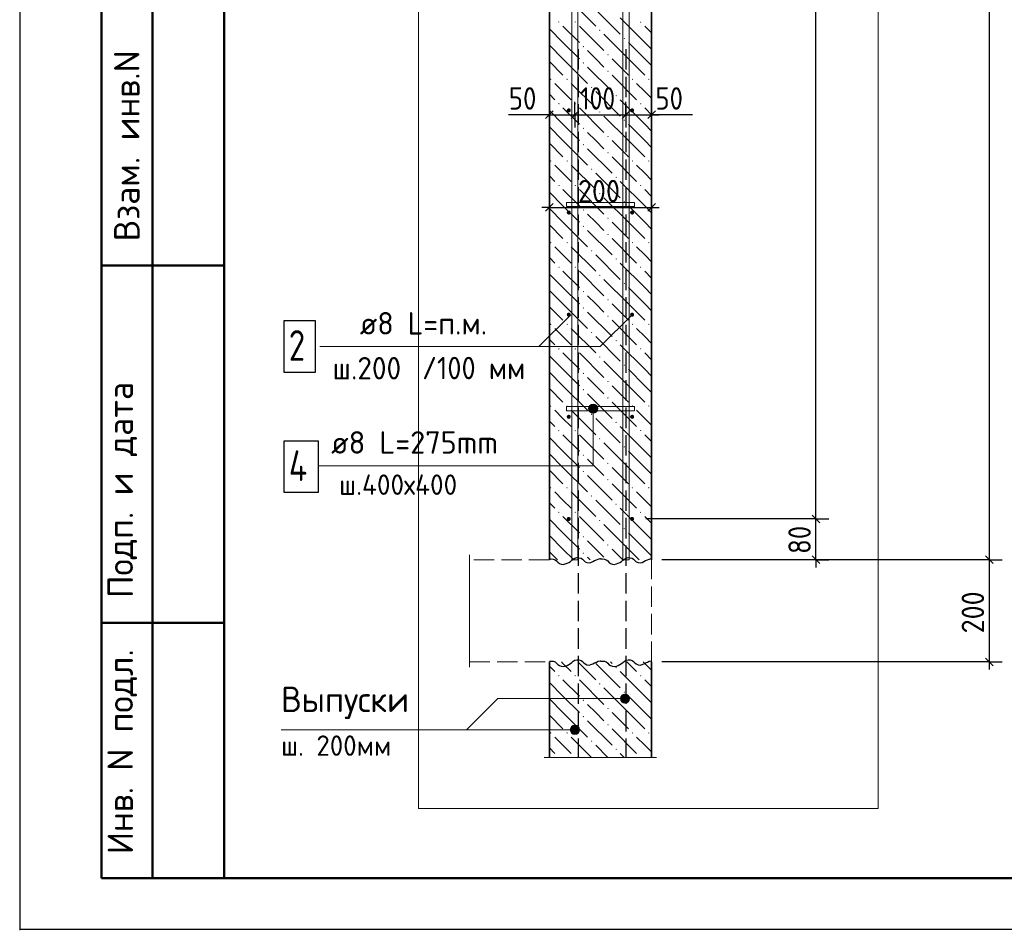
# Model space of a CAD drawing. Header units: millimetres. Extents: x 0 to 50400, y -12 to 35652.
# Tile 1 of 21: x 0 to 11566, y -12 to 10687. Entities that reach past the tile are written whole.
import ezdxf

# ---------------------------------------------------------------- set-up
doc = ezdxf.new("R2010")
doc.units = ezdxf.units.MM
doc.linetypes.add('______2', pattern=[324, 240, -84])
for name, color, linetype, lineweight in [('Standard', 7, 'Continuous', 25), ('ЖБ Перекрытие верхний уровень', 7, 'Continuous', 35), ('ЖБ Стена верхний уровень', 7, 'Continuous', 35), ('Позиционная метка диаметр_ шаг', 7, 'Continuous', 13), ('Позиционная метка линия выноска', 7, 'Continuous', 13), ('Позиционная метка номер позиции', 7, 'Continuous', 13), ('Примечания', 7, 'Continuous', 13)]:
    doc.layers.add(name, color=color, linetype=linetype, lineweight=lineweight)
doc.layers.add('Размерная выноска', color=7, linetype='Continuous')
for name, color, linetype, true_color in [('Стена фоновая арматура У1', 7, '______2', 0xa0a0a0), ('Стена фоновая арматура Х1', 7, '______2', 0xa0a0a0), ('Стена фоновая затяжка С-обр.', 7, '______2', 0xa0a0a0)]:
    doc.layers.add(name, color=color, linetype=linetype, true_color=true_color)
doc.styles.add('ISOCPEUR', font='txt')

msp = doc.modelspace()

# ---------------------------------------------------------------- hatches: boundary and pattern name
at = {"layer": 'ЖБ Стена верхний уровень', "linetype": 'Continuous', "lineweight": 18, "transparency": 33554687}
for points in [[(6326, 10659), (6334, 10667), (6342, 10659), (6334, 10651)], [(6518, 10659), (6526, 10667), (6534, 10659), (6526, 10651)], [(7286, 10659), (7294, 10667), (7302, 10659), (7294, 10651)], [(6806, 10563), (6814, 10571), (6822, 10563), (6814, 10555)], [(7094, 10467), (7102, 10475), (7110, 10467), (7102, 10459)], [(6614, 10371), (6622, 10379), (6630, 10371), (6622, 10363)], [(6614, 10179), (6622, 10187), (6630, 10179), (6622, 10171)], [(6902, 10275), (6910, 10283), (6918, 10275), (6910, 10267)], [(6902, 10083), (6910, 10091), (6918, 10083), (6910, 10075)], [(6230, 9987), (6238, 9995), (6246, 9987), (6238, 9979)], [(6422, 9987), (6430, 9995), (6438, 9987), (6430, 9979)], [(7190, 9987), (7198, 9995), (7206, 9987), (7198, 9979)], [(7382, 9987), (7390, 9995), (7398, 9987), (7390, 9979)], [(6710, 9891), (6718, 9899), (6726, 9891), (6718, 9883)], [(6998, 9795), (7006, 9803), (7014, 9795), (7006, 9787)], [(6326, 9699), (6334, 9707), (6342, 9699), (6334, 9691)], [(6518, 9699), (6526, 9707), (6534, 9699), (6526, 9691)], [(6806, 9603), (6814, 9611), (6822, 9603), (6814, 9595)], [(7286, 9699), (7294, 9707), (7302, 9699), (7294, 9691)], [(7094, 9507), (7102, 9515), (7110, 9507), (7102, 9499)], [(6614, 9411), (6622, 9419), (6630, 9411), (6622, 9403)], [(6902, 9315), (6910, 9323), (6918, 9315), (6910, 9307)], [(6614, 9219), (6622, 9227), (6630, 9219), (6622, 9211)], [(6230, 9027), (6238, 9035), (6246, 9027), (6238, 9019)], [(6422, 9027), (6430, 9035), (6438, 9027), (6430, 9019)], [(6902, 9123), (6910, 9131), (6918, 9123), (6910, 9115)], [(7190, 9027), (7198, 9035), (7206, 9027), (7198, 9019)], [(7382, 9027), (7390, 9035), (7398, 9027), (7390, 9019)], [(6710, 8931), (6718, 8939), (6726, 8931), (6718, 8923)], [(6998, 8835), (7006, 8843), (7014, 8835), (7006, 8827)], [(6326, 8739), (6334, 8747), (6342, 8739), (6334, 8731)], [(6518, 8739), (6526, 8747), (6534, 8739), (6526, 8731)], [(7286, 8739), (7294, 8747), (7302, 8739), (7294, 8731)], [(6806, 8643), (6814, 8651), (6822, 8643), (6814, 8635)], [(6614, 8451), (6622, 8459), (6630, 8451), (6622, 8443)], [(7094, 8547), (7102, 8555), (7110, 8547), (7102, 8539)], [(6902, 8355), (6910, 8363), (6918, 8355), (6910, 8347)], [(6614, 8259), (6622, 8267), (6630, 8259), (6622, 8251)], [(6902, 8163), (6910, 8171), (6918, 8163), (6910, 8155)], [(6230, 8067), (6238, 8075), (6246, 8067), (6238, 8059)], [(6422, 8067), (6430, 8075), (6438, 8067), (6430, 8059)], [(7190, 8067), (7198, 8075), (7206, 8067), (7198, 8059)], [(7382, 8067), (7390, 8075), (7398, 8067), (7390, 8059)], [(6710, 7971), (6718, 7979), (6726, 7971), (6718, 7963)], [(6998, 7875), (7006, 7883), (7014, 7875), (7006, 7867)], [(6326, 7779), (6334, 7787), (6342, 7779), (6334, 7771)], [(6518, 7779), (6526, 7787), (6534, 7779), (6526, 7771)], [(7286, 7779), (7294, 7787), (7302, 7779), (7294, 7771)], [(6806, 7683), (6814, 7691), (6822, 7683), (6814, 7675)], [(7094, 7587), (7102, 7595), (7110, 7587), (7102, 7579)], [(6614, 7491), (6622, 7499), (6630, 7491), (6622, 7483)], [(6902, 7395), (6910, 7403), (6918, 7395), (6910, 7387)], [(6614, 7299), (6622, 7307), (6630, 7299), (6622, 7291)], [(6902, 7203), (6910, 7211), (6918, 7203), (6910, 7195)], [(6230, 7107), (6238, 7115), (6246, 7107), (6238, 7099)], [(6422, 7107), (6430, 7115), (6438, 7107), (6430, 7099)], [(7190, 7107), (7198, 7115), (7206, 7107), (7198, 7099)], [(7382, 7107), (7390, 7115), (7398, 7107), (7390, 7099)], [(6710, 7011), (6718, 7019), (6726, 7011), (6718, 7003)], [(6326, 6819), (6334, 6827), (6342, 6819), (6334, 6811)], [(6518, 6819), (6526, 6827), (6534, 6819), (6526, 6811)], [(6998, 6915), (7006, 6923), (7014, 6915), (7006, 6907)], [(7286, 6819), (7294, 6827), (7302, 6819), (7294, 6811)], [(6806, 6723), (6814, 6731), (6822, 6723), (6814, 6715)], [(7094, 6627), (7102, 6635), (7110, 6627), (7102, 6619)], [(6614, 6531), (6622, 6539), (6630, 6531), (6622, 6523)], [(6902, 6435), (6910, 6443), (6918, 6435), (6910, 6427)], [(6614, 6339), (6622, 6347), (6630, 6339), (6622, 6331)], [(6902, 6243), (6910, 6251), (6918, 6243), (6910, 6235)], [(6230, 6147), (6238, 6155), (6246, 6147), (6238, 6139)], [(6422, 6147), (6430, 6155), (6438, 6147), (6430, 6139)], [(7190, 6147), (7198, 6155), (7206, 6147), (7198, 6139)], [(7382, 6147), (7390, 6155), (7398, 6147), (7390, 6139)], [(6710, 6051), (6718, 6059), (6726, 6051), (6718, 6043)], [(6998, 5955), (7006, 5963), (7014, 5955), (7006, 5947)], [(6326, 5859), (6334, 5867), (6342, 5859), (6334, 5851)], [(6518, 5859), (6526, 5867), (6534, 5859), (6526, 5851)], [(7286, 5859), (7294, 5867), (7302, 5859), (7294, 5851)], [(6806, 5763), (6814, 5771), (6822, 5763), (6814, 5755)], [(7094, 5667), (7102, 5675), (7110, 5667), (7102, 5659)], [(6614, 5571), (6622, 5579), (6630, 5571), (6622, 5563)], [(6902, 5475), (6910, 5483), (6918, 5475), (6910, 5467)], [(6614, 5379), (6622, 5387), (6630, 5379), (6622, 5371)], [(6902, 5283), (6910, 5291), (6918, 5283), (6910, 5275)], [(6230, 5187), (6238, 5195), (6246, 5187), (6238, 5179)], [(6422, 5187), (6430, 5195), (6438, 5187), (6430, 5179)], [(6710, 5091), (6718, 5099), (6726, 5091), (6718, 5083)], [(7190, 5187), (7198, 5195), (7206, 5187), (7198, 5179)], [(7382, 5187), (7390, 5195), (7398, 5187), (7390, 5179)], [(6998, 4995), (7006, 5003), (7014, 4995), (7006, 4987)], [(6326, 4899), (6334, 4907), (6342, 4899), (6334, 4891)], [(6518, 4899), (6526, 4907), (6534, 4899), (6526, 4891)], [(7286, 4899), (7294, 4907), (7302, 4899), (7294, 4891)], [(6806, 4803), (6814, 4811), (6822, 4803), (6814, 4795)], [(7094, 4707), (7102, 4715), (7110, 4707), (7102, 4699)], [(6614, 4611), (6622, 4619), (6630, 4611), (6622, 4603)], [(6902, 4515), (6910, 4523), (6918, 4515), (6910, 4507)], [(6614, 4419), (6622, 4427), (6630, 4419), (6622, 4411)], [(6998, 3075), (7006, 3083), (7014, 3075), (7006, 3067)], [(6326, 2979), (6334, 2987), (6342, 2979), (6334, 2971)], [(6518, 2979), (6526, 2987), (6534, 2979), (6526, 2971)], [(7286, 2979), (7294, 2987), (7302, 2979), (7294, 2971)], [(6806, 2883), (6814, 2891), (6822, 2883), (6814, 2875)], [(7094, 2787), (7102, 2795), (7110, 2787), (7102, 2779)], [(6614, 2691), (6622, 2699), (6630, 2691), (6622, 2683)], [(6902, 2595), (6910, 2603), (6918, 2595), (6910, 2587)], [(6614, 2499), (6622, 2507), (6630, 2499), (6622, 2491)], [(6230, 2307), (6238, 2315), (6246, 2307), (6238, 2299)], [(6422, 2307), (6430, 2315), (6438, 2307), (6430, 2299)], [(6902, 2403), (6910, 2411), (6918, 2403), (6910, 2395)], [(7190, 2307), (7198, 2315), (7206, 2307), (7198, 2299)], [(7382, 2307), (7390, 2315), (7398, 2307), (7390, 2299)], [(6710, 2211), (6718, 2219), (6726, 2211), (6718, 2203)], [(6998, 2115), (7006, 2123), (7014, 2115), (7006, 2107)], [(6327, 2020), (6334, 2027), (6341, 2020)], [(6519, 2020), (6526, 2027), (6533, 2020)], [(7287, 2020), (7294, 2027), (7301, 2020)]]:
    msp.add_hatch(color=7, dxfattribs=at).paths.add_polyline_path(points, flags=16)
at = {"layer": 'Позиционная метка линия выноска', "linetype": 'Continuous', "lineweight": 13, "transparency": 33554687}
for points in [[(6683, 6117), (6791, 6117), (6783, 6144)], [(6683, 6117), (6783, 6144), (6690, 6144)], [(6690, 6144), (6783, 6144), (6764, 6164)], [(6690, 6144), (6764, 6164), (6710, 6164)], [(6710, 6164), (6764, 6164), (6737, 6171)], [(6690, 6090), (6791, 6117), (6683, 6117)], [(6690, 6090), (6783, 6090), (6791, 6117)], [(6710, 6071), (6783, 6090), (6690, 6090)], [(6710, 6071), (6764, 6071), (6783, 6090)], [(6764, 6071), (6710, 6071), (6737, 6063)], [(7064, 2683), (7064, 2737), (7056, 2710)], [(7083, 2664), (7083, 2756), (7064, 2737)], [(7083, 2664), (7064, 2737), (7064, 2683)], [(7110, 2656), (7110, 2764), (7083, 2756)], [(7110, 2656), (7083, 2756), (7083, 2664)], [(7137, 2664), (7137, 2756), (7110, 2764)], [(7137, 2664), (7110, 2764), (7110, 2656)], [(7157, 2683), (7157, 2737), (7137, 2756)], [(7157, 2683), (7137, 2756), (7137, 2664)], [(7157, 2737), (7157, 2683), (7164, 2710)], [(6476, 2317), (6476, 2371), (6468, 2344)], [(6495, 2297), (6495, 2390), (6476, 2371)], [(6495, 2297), (6476, 2371), (6476, 2317)], [(6522, 2290), (6522, 2398), (6495, 2390)], [(6522, 2290), (6495, 2390), (6495, 2297)], [(6549, 2297), (6549, 2390), (6522, 2398)], [(6549, 2297), (6522, 2398), (6522, 2290)], [(6569, 2317), (6569, 2371), (6549, 2390)], [(6569, 2317), (6549, 2390), (6549, 2297)], [(6569, 2371), (6569, 2317), (6576, 2344)]]:
    msp.add_hatch(color=7, dxfattribs=at).paths.add_polyline_path(points)
at = {"layer": 'Стена фоновая арматура У1', "linetype": 'Continuous', "lineweight": 13, "transparency": 33554687}
for points in [[(6474, 9621), (6472, 9631), (6467, 9638), (6459, 9644), (6450, 9645), (6441, 9644), (6433, 9638), (6428, 9631), (6426, 9621), (6428, 9612), (6433, 9604), (6441, 9599), (6450, 9597), (6459, 9599), (6467, 9604), (6472, 9612)], [(7218, 9621), (7216, 9631), (7211, 9638), (7203, 9644), (7194, 9645), (7185, 9644), (7177, 9638), (7172, 9631), (7170, 9621), (7172, 9612), (7177, 9604), (7185, 9599), (7194, 9597), (7203, 9599), (7211, 9604), (7216, 9612)], [(6474, 8421), (6472, 8431), (6467, 8438), (6459, 8444), (6450, 8445), (6441, 8444), (6433, 8438), (6428, 8431), (6426, 8421), (6428, 8412), (6433, 8404), (6441, 8399), (6450, 8397), (6459, 8399), (6467, 8404), (6472, 8412)], [(7218, 8421), (7216, 8431), (7211, 8438), (7203, 8444), (7194, 8445), (7185, 8444), (7177, 8438), (7172, 8431), (7170, 8421), (7172, 8412), (7177, 8404), (7185, 8399), (7194, 8397), (7203, 8399), (7211, 8404), (7216, 8412)], [(6474, 7221), (6472, 7231), (6467, 7238), (6459, 7244), (6450, 7245), (6441, 7244), (6433, 7238), (6428, 7231), (6426, 7221), (6428, 7212), (6433, 7204), (6441, 7199), (6450, 7197), (6459, 7199), (6467, 7204), (6472, 7212)], [(7218, 7221), (7216, 7231), (7211, 7238), (7203, 7244), (7194, 7245), (7185, 7244), (7177, 7238), (7172, 7231), (7170, 7221), (7172, 7212), (7177, 7204), (7185, 7199), (7194, 7197), (7203, 7199), (7211, 7204), (7216, 7212)], [(6474, 6021), (6472, 6031), (6467, 6038), (6459, 6044), (6450, 6045), (6441, 6044), (6433, 6038), (6428, 6031), (6426, 6021), (6428, 6012), (6433, 6004), (6441, 5999), (6450, 5997), (6459, 5999), (6467, 6004), (6472, 6012)], [(7218, 6021), (7216, 6031), (7211, 6038), (7203, 6044), (7194, 6045), (7185, 6044), (7177, 6038), (7172, 6031), (7170, 6021), (7172, 6012), (7177, 6004), (7185, 5999), (7194, 5997), (7203, 5999), (7211, 6004), (7216, 6012)], [(6474, 4821), (6472, 4831), (6467, 4838), (6459, 4844), (6450, 4845), (6441, 4844), (6433, 4838), (6428, 4831), (6426, 4821), (6428, 4812), (6433, 4804), (6441, 4799), (6450, 4797), (6459, 4799), (6467, 4804), (6472, 4812)], [(7218, 4821), (7216, 4831), (7211, 4838), (7203, 4844), (7194, 4845), (7185, 4844), (7177, 4838), (7172, 4831), (7170, 4821), (7172, 4812), (7177, 4804), (7185, 4799), (7194, 4797), (7203, 4799), (7211, 4804), (7216, 4812)]]:
    msp.add_hatch(color=7, dxfattribs=at).paths.add_polyline_path(points)

# ---------------------------------------------------------------- linework, layer by layer
at = {"layer": 'Standard', "color": 7, "linetype": 'Continuous', "lineweight": 25, "transparency": 33554687}
for p, q in [((2400, 35040), (2400, 1270)), ((6177, 9525), (6267, 9615)), ((6477, 9525), (6567, 9615)), ((7077, 9525), (7167, 9615)), ((7377, 9525), (7467, 9615)), ((6177, 8436), (6267, 8526)), ((7377, 8436), (7467, 8526)), ((9398, 4776), (9308, 4866)), ((9398, 4296), (9308, 4386)), ((11344, 4386), (11434, 4296)), ((11344, 3186), (11434, 3096))]:
    msp.add_line(p, q, dxfattribs=at)
at = {"layer": 'Standard', "color": 254, "linetype": 'Continuous', "lineweight": 13, "true_color": 0xc4c4ff, "transparency": 33554687}
msp.add_line((4684, 18344), (4684, 1420), dxfattribs=at)
at = {"layer": 'Standard', "color": 7, "linetype": 'Continuous', "lineweight": -3, "transparency": 33554687}
for p, q in [((9353, 4821), (9353, 18344)), ((6222, 9570), (6222, 9720)), ((6522, 9570), (6522, 9720)), ((7122, 9570), (7122, 9720)), ((7422, 9570), (7422, 9720)), ((6222, 9570), (6132, 9570)), ((6222, 9570), (6222, 9420)), ((6222, 9570), (6522, 9570)), ((6522, 9570), (6522, 9420)), ((6522, 9570), (7122, 9570)), ((7122, 9570), (7122, 9420)), ((7122, 9570), (7422, 9570)), ((7422, 9570), (7422, 9420)), ((7422, 9570), (7512, 9570)), ((6222, 8481), (6222, 8631)), ((7422, 8481), (7422, 8631)), ((6222, 8481), (6132, 8481)), ((6222, 8481), (6222, 8331)), ((6222, 8481), (7422, 8481)), ((7422, 8481), (7422, 8331)), ((7422, 8481), (7512, 8481)), ((9353, 4821), (9203, 4821)), ((9353, 4821), (9503, 4821)), ((9353, 4341), (9353, 4821)), ((9353, 4341), (7542, 4341)), ((9353, 4341), (9203, 4341)), ((9353, 4341), (9503, 4341)), ((9353, 4341), (9353, 4251)), ((11389, 4341), (11239, 4341)), ((11389, 4341), (11539, 4341)), ((11389, 4341), (11389, 3141)), ((11389, 3141), (7542, 3141)), ((11389, 3141), (11239, 3141)), ((11389, 3141), (11539, 3141)), ((11389, 3141), (11389, 3051))]:
    msp.add_line(p, q, dxfattribs=at)
at = {"layer": 'Standard', "color": 7, "linetype": 'Continuous', "lineweight": 50, "transparency": 33554687}
for p, q in [((960, 600), (960, 10800)), ((960, 600), (960, 10800)), ((1560, 600), (1560, 10800)), ((960, 7800), (2400, 7800)), ((960, 3600), (2400, 3600)), ((2400, 600), (960, 600))]:
    msp.add_line(p, q, dxfattribs=at)
at = {"layer": 'Standard', "color": 7, "linetype": 'Continuous', "lineweight": 25, "transparency": 33554687}
msp.add_lwpolyline([(0, 0), (50400, 0), (50400, 35640), (0, 35640), (0, 0)], close=True, dxfattribs=at)
at = {"layer": 'Standard', "color": 7, "linetype": 'Continuous', "lineweight": 50, "transparency": 33554687}
msp.add_lwpolyline([(2400, 35040), (49800, 35040), (49800, 600), (2400, 600), (2400, 35040)], close=True, dxfattribs=at)
at = {"layer": 'Standard', "color": 7, "linetype": 'Continuous', "lineweight": 13, "transparency": 33554687}
msp.add_lwpolyline([(24222, 18344), (0, 18344), (0, -12)], dxfattribs=at)
at = {"layer": 'Standard', "color": 254, "linetype": 'Continuous', "lineweight": 13, "true_color": 0xc4c4ff, "transparency": 33554687}
msp.add_lwpolyline([(4684, 1420), (10084, 1420), (10084, 18344)], dxfattribs=at)
at = {"layer": 'Standard', "color": 7, "linetype": 'Continuous', "lineweight": -3, "transparency": 33554687}
for points in [[(11389, 18344), (11389, 18344), (11389, 4341)], [(9353, 4821), (9333, 4821), (9333, 4821), (9333, 4821), (9333, 4821), (9333, 4821), (9333, 4821), (9333, 4821), (9333, 4821), (9333, 4821), (9333, 4821), (9333, 4821), (9333, 4821), (9333, 4821), (9333, 4821), (9333, 4821), (9333, 4821), (7357, 4821)], [(11389, 4341), (11369, 4341), (11369, 4341), (7542, 4341)]]:
    msp.add_lwpolyline(points, dxfattribs=at)
at = {"layer": 'ЖБ Перекрытие верхний уровень', "color": 7, "linetype": '______2', "lineweight": 18, "transparency": 33554687}
for p, q in [((6222, 4341), (5284, 4341)), ((7422, 3141), (7422, 4341)), ((5284, 3141), (6222, 3141))]:
    msp.add_line(p, q, dxfattribs=at)
at = {"layer": 'ЖБ Стена верхний уровень', "color": 7, "linetype": 'Continuous', "lineweight": 35, "transparency": 33554687}
for p, q in [((6222, 18344), (6222, 4341)), ((7422, 4341), (7422, 18344)), ((6222, 3141), (6222, 2020)), ((7422, 2020), (7422, 3141))]:
    msp.add_line(p, q, dxfattribs=at)
at = {"layer": 'ЖБ Стена верхний уровень', "color": 9, "linetype": 'Continuous', "lineweight": 18, "true_color": 0xc7c7c7, "transparency": 33554687}
for p, q in [((6478, 10899), (6766, 10611)), ((6766, 10803), (7054, 10515)), ((7342, 10419), (7054, 10707)), ((6382, 10419), (6222, 10579)), ((6382, 10611), (6574, 10419)), ((6574, 10611), (6862, 10323)), ((7342, 10611), (7422, 10531)), ((6382, 10419), (6574, 10227)), ((7150, 10227), (6862, 10515)), ((7150, 10419), (7342, 10227)), ((7342, 10419), (7422, 10339)), ((6222, 10387), (6382, 10227)), ((6766, 10227), (6670, 10323)), ((6222, 10195), (6382, 10035)), ((6382, 10227), (6670, 9939)), ((6862, 10131), (6766, 10227)), ((6958, 10227), (7150, 10035)), ((7150, 10227), (7342, 10035)), ((7342, 10227), (7422, 10147)), ((6670, 10131), (6958, 9843)), ((6958, 10035), (7246, 9747)), ((6382, 9843), (6286, 9939)), ((6478, 9747), (6382, 9843)), ((6478, 9939), (6766, 9651)), ((6766, 9843), (7054, 9555)), ((7342, 9843), (7246, 9939)), ((7422, 9763), (7342, 9843)), ((6222, 9811), (6286, 9747)), ((7342, 9459), (7054, 9747)), ((6382, 9459), (6222, 9619)), ((6382, 9651), (6574, 9459)), ((6574, 9651), (6862, 9363)), ((7342, 9651), (7422, 9571)), ((7150, 9267), (6862, 9555)), ((6222, 9427), (6382, 9267)), ((6382, 9459), (6574, 9267)), ((7150, 9459), (7342, 9267)), ((7342, 9459), (7422, 9379)), ((6382, 9267), (6670, 8979)), ((6766, 9267), (6670, 9363)), ((6862, 9171), (6766, 9267)), ((6958, 9267), (7150, 9075)), ((7150, 9267), (7342, 9075)), ((7342, 9267), (7422, 9187)), ((6222, 9235), (6382, 9075)), ((6670, 9171), (6958, 8883)), ((6958, 9075), (7246, 8787)), ((6382, 8883), (6286, 8979)), ((6478, 8979), (6766, 8691)), ((7342, 8883), (7246, 8979)), ((6222, 8851), (6286, 8787)), ((6478, 8787), (6382, 8883)), ((6766, 8883), (7054, 8595)), ((7422, 8803), (7342, 8883)), ((6382, 8691), (6574, 8499)), ((6574, 8691), (6862, 8403)), ((7342, 8499), (7054, 8787)), ((7342, 8691), (7422, 8611)), ((6382, 8499), (6222, 8659)), ((7150, 8307), (6862, 8595)), ((6222, 8467), (6382, 8307)), ((6382, 8499), (6574, 8307)), ((7150, 8499), (7342, 8307)), ((7342, 8499), (7422, 8419)), ((6766, 8307), (6670, 8403)), ((6222, 8275), (6382, 8115)), ((6382, 8307), (6670, 8019)), ((6862, 8211), (6766, 8307)), ((6958, 8307), (7150, 8115)), ((7150, 8307), (7342, 8115)), ((7342, 8307), (7422, 8227)), ((6670, 8211), (6958, 7923)), ((6958, 8115), (7246, 7827)), ((6382, 7923), (6286, 8019)), ((6478, 8019), (6766, 7731)), ((7342, 7923), (7246, 8019)), ((6222, 7891), (6286, 7827)), ((6478, 7827), (6382, 7923)), ((6766, 7923), (7054, 7635)), ((7422, 7843), (7342, 7923)), ((7342, 7539), (7054, 7827)), ((6382, 7539), (6222, 7699)), ((6382, 7731), (6574, 7539)), ((6574, 7731), (6862, 7443)), ((7150, 7347), (6862, 7635)), ((7342, 7731), (7422, 7651)), ((6382, 7539), (6574, 7347)), ((7150, 7539), (7342, 7347)), ((7342, 7539), (7422, 7459)), ((6222, 7507), (6382, 7347)), ((6766, 7347), (6670, 7443)), ((6222, 7315), (6382, 7155)), ((6382, 7347), (6670, 7059)), ((6862, 7251), (6766, 7347)), ((6958, 7347), (7150, 7155)), ((7150, 7347), (7342, 7155)), ((7342, 7347), (7422, 7267)), ((6670, 7251), (6958, 6963)), ((6382, 6963), (6286, 7059)), ((6478, 7059), (6766, 6771)), ((6958, 7155), (7246, 6867)), ((7342, 6963), (7246, 7059)), ((6478, 6867), (6382, 6963)), ((6766, 6963), (7054, 6675)), ((7422, 6883), (7342, 6963)), ((6222, 6931), (6286, 6867)), ((7342, 6579), (7054, 6867)), ((6382, 6579), (6222, 6739)), ((6382, 6771), (6574, 6579)), ((6574, 6771), (6862, 6483)), ((7342, 6771), (7422, 6691)), ((7150, 6387), (6862, 6675)), ((6222, 6547), (6382, 6387)), ((6382, 6579), (6574, 6387)), ((6766, 6387), (6670, 6483)), ((7150, 6579), (7342, 6387)), ((7342, 6579), (7422, 6499)), ((6382, 6387), (6670, 6099)), ((6862, 6291), (6766, 6387)), ((6958, 6387), (7150, 6195)), ((7150, 6387), (7342, 6195)), ((7342, 6387), (7422, 6307)), ((6222, 6355), (6382, 6195)), ((6670, 6291), (6958, 6003)), ((6958, 6195), (7246, 5907)), ((6382, 6003), (6286, 6099)), ((6478, 6099), (6766, 5811)), ((7342, 6003), (7246, 6099)), ((6222, 5971), (6286, 5907)), ((6478, 5907), (6382, 6003)), ((6766, 6003), (7054, 5715)), ((7342, 5619), (7054, 5907)), ((7422, 5923), (7342, 6003)), ((6382, 5811), (6574, 5619)), ((6574, 5811), (6862, 5523)), ((7342, 5811), (7422, 5731)), ((6382, 5619), (6222, 5779)), ((7150, 5427), (6862, 5715)), ((6222, 5587), (6382, 5427)), ((6382, 5619), (6574, 5427)), ((7150, 5619), (7342, 5427)), ((7342, 5619), (7422, 5539)), ((6766, 5427), (6670, 5523)), ((6222, 5395), (6382, 5235)), ((6382, 5427), (6670, 5139)), ((6670, 5331), (6958, 5043)), ((6862, 5331), (6766, 5427)), ((6958, 5427), (7150, 5235)), ((7150, 5427), (7342, 5235)), ((7342, 5427), (7422, 5347)), ((6958, 5235), (7246, 4947)), ((6382, 5043), (6286, 5139)), ((6478, 5139), (6766, 4851)), ((7342, 5043), (7246, 5139)), ((6222, 5011), (6286, 4947)), ((6478, 4947), (6382, 5043)), ((6766, 5043), (7054, 4755)), ((7422, 4963), (7342, 5043)), ((7342, 4659), (7054, 4947)), ((6382, 4659), (6222, 4819)), ((6382, 4851), (6574, 4659)), ((6574, 4851), (6862, 4563)), ((7150, 4467), (6862, 4755)), ((7342, 4851), (7422, 4771)), ((6222, 4627), (6382, 4467)), ((6382, 4659), (6574, 4467)), ((7150, 4659), (7342, 4467)), ((7342, 4659), (7422, 4579)), ((6766, 4467), (6670, 4563)), ((6222, 4435), (6316, 4341)), ((6382, 4467), (6508, 4341)), ((6862, 4371), (6766, 4467)), ((6958, 4467), (7084, 4341)), ((7150, 4467), (7276, 4341)), ((7342, 4467), (7422, 4387)), ((6670, 4371), (6700, 4341)), ((6382, 3123), (6364, 3141)), ((6478, 3027), (6382, 3123)), ((6556, 3141), (6766, 2931)), ((6766, 3123), (7054, 2835)), ((6940, 3141), (6958, 3123)), ((7132, 3141), (7246, 3027)), ((7342, 3123), (7324, 3141)), ((7422, 3043), (7342, 3123)), ((6222, 3091), (6286, 3027)), ((7342, 2739), (7054, 3027)), ((6382, 2739), (6222, 2899)), ((6382, 2931), (6574, 2739)), ((6574, 2931), (6862, 2643)), ((7342, 2931), (7422, 2851)), ((7150, 2547), (6862, 2835)), ((6222, 2707), (6382, 2547)), ((6382, 2739), (6574, 2547)), ((7150, 2739), (7342, 2547)), ((7342, 2739), (7422, 2659)), ((6382, 2547), (6670, 2259)), ((6766, 2547), (6670, 2643)), ((6862, 2451), (6766, 2547)), ((6958, 2547), (7150, 2355)), ((7150, 2547), (7342, 2355)), ((7342, 2547), (7422, 2467)), ((6222, 2515), (6382, 2355)), ((6670, 2451), (6958, 2163)), ((6958, 2355), (7246, 2067)), ((6382, 2163), (6286, 2259)), ((6478, 2259), (6717, 2020)), ((7342, 2163), (7246, 2259)), ((6222, 2131), (6286, 2067)), ((6478, 2067), (6382, 2163)), ((6766, 2163), (6909, 2020)), ((7422, 2083), (7342, 2163)), ((7101, 2020), (7054, 2067))]:
    msp.add_line(p, q, dxfattribs=at)
at = {"layer": 'Позиционная метка линия выноска', "color": 253, "linetype": '______2', "lineweight": 25, "true_color": 0xa0a0a0, "transparency": 33554687}
for p, q in [((6559, 10341), (6559, 2020)), ((7122, 10341), (7122, 2020))]:
    msp.add_line(p, q, dxfattribs=at)
at = {"layer": 'Позиционная метка линия выноска', "color": 7, "linetype": 'Continuous', "lineweight": 13, "transparency": 33554687}
for p, q in [((6737, 6171), (6737, 6171)), ((6683, 6117), (6683, 6117)), ((6737, 6063), (6737, 6063)), ((6791, 6117), (6791, 6117)), ((7056, 2710), (7056, 2710)), ((7110, 2764), (7110, 2764)), ((7164, 2710), (7164, 2710)), ((7110, 2656), (7110, 2656)), ((6468, 2344), (6468, 2344)), ((6522, 2398), (6522, 2398)), ((6576, 2344), (6576, 2344)), ((6522, 2290), (6522, 2290))]:
    msp.add_line(p, q, dxfattribs=at)
for points in [[(3527, 6847), (6100, 6847), (6474, 7221)], [(3527, 6847), (6820, 6847), (7194, 7221)], [(3509, 5447), (6737, 5447), (6737, 6117)], [(7110, 2710), (5617, 2710), (5250, 2344)], [(6522, 2344), (5873, 2344), (3071, 2344)]]:
    msp.add_lwpolyline(points, dxfattribs=at)
for centre in [(6737, 6117), (7110, 2710), (6522, 2344)]:
    msp.add_circle(centre, 54, dxfattribs=at)
at = {"layer": 'Примечания', "color": 7, "linetype": 'Continuous', "lineweight": 25, "transparency": 33554687}
for p, q in [((7422, 4352), (7422, 4352)), ((7422, 4352), (7422, 4352)), ((7422, 3152), (7422, 3152)), ((7422, 3152), (7422, 3152))]:
    msp.add_line(p, q, dxfattribs=at)
for points in [[(6222, 4352), (6244, 4352), (6268, 4349), (6290, 4341), (6307, 4328), (6322, 4312), (6340, 4299), (6362, 4291), (6385, 4286), (6409, 4292), (6430, 4300), (6451, 4310), (6469, 4323), (6486, 4336), (6503, 4350), (6523, 4361), (6546, 4367), (6570, 4366), (6594, 4359), (6611, 4347), (6627, 4332), (6643, 4318), (6664, 4308), (6688, 4305), (6711, 4311), (6732, 4320), (6753, 4331), (6774, 4340), (6794, 4350), (6817, 4355), (6822, 4355)], [(6222, 4352), (6244, 4352), (6268, 4349), (6290, 4341), (6307, 4328), (6322, 4312), (6340, 4299), (6362, 4291), (6385, 4286), (6409, 4292), (6430, 4300), (6451, 4310), (6469, 4323), (6486, 4336), (6503, 4350), (6523, 4361), (6546, 4367), (6570, 4366), (6594, 4359), (6611, 4347), (6627, 4332), (6643, 4318), (6664, 4308), (6688, 4305), (6711, 4311), (6732, 4320), (6753, 4331), (6774, 4340), (6794, 4350), (6817, 4355), (6822, 4355)], [(6822, 4352), (6844, 4352), (6868, 4349), (6890, 4341), (6907, 4328), (6922, 4312), (6940, 4299), (6962, 4291), (6985, 4286), (7009, 4292), (7030, 4300), (7051, 4310), (7069, 4323), (7086, 4336), (7103, 4350), (7123, 4361), (7146, 4367), (7170, 4366), (7194, 4359), (7211, 4347), (7227, 4332), (7243, 4318), (7264, 4308), (7288, 4305), (7311, 4311), (7332, 4320), (7353, 4331), (7374, 4340), (7394, 4350), (7417, 4355), (7422, 4355)], [(6822, 4352), (6844, 4352), (6868, 4349), (6890, 4341), (6907, 4328), (6922, 4312), (6940, 4299), (6962, 4291), (6985, 4286), (7009, 4292), (7030, 4300), (7051, 4310), (7069, 4323), (7086, 4336), (7103, 4350), (7123, 4361), (7146, 4367), (7170, 4366), (7194, 4359), (7211, 4347), (7227, 4332), (7243, 4318), (7264, 4308), (7288, 4305), (7311, 4311), (7332, 4320), (7353, 4331), (7374, 4340), (7394, 4350), (7417, 4355), (7422, 4355)], [(6222, 3152), (6244, 3152), (6268, 3149), (6290, 3141), (6307, 3128), (6322, 3112), (6340, 3099), (6362, 3091), (6385, 3086), (6409, 3092), (6430, 3100), (6451, 3110), (6469, 3123), (6486, 3136), (6503, 3150), (6523, 3161), (6546, 3167), (6570, 3166), (6594, 3159), (6611, 3147), (6627, 3132), (6643, 3118), (6664, 3108), (6688, 3105), (6711, 3111), (6732, 3120), (6753, 3131), (6774, 3140), (6794, 3150), (6817, 3155), (6822, 3155)], [(6222, 3152), (6244, 3152), (6268, 3149), (6290, 3141), (6307, 3128), (6322, 3112), (6340, 3099), (6362, 3091), (6385, 3086), (6409, 3092), (6430, 3100), (6451, 3110), (6469, 3123), (6486, 3136), (6503, 3150), (6523, 3161), (6546, 3167), (6570, 3166), (6594, 3159), (6611, 3147), (6627, 3132), (6643, 3118), (6664, 3108), (6688, 3105), (6711, 3111), (6732, 3120), (6753, 3131), (6774, 3140), (6794, 3150), (6817, 3155), (6822, 3155)], [(6822, 3152), (6844, 3152), (6868, 3149), (6890, 3141), (6907, 3128), (6922, 3112), (6940, 3099), (6962, 3091), (6985, 3086), (7009, 3092), (7030, 3100), (7051, 3110), (7069, 3123), (7086, 3136), (7103, 3150), (7123, 3161), (7146, 3167), (7170, 3166), (7194, 3159), (7211, 3147), (7227, 3132), (7243, 3118), (7264, 3108), (7288, 3105), (7311, 3111), (7332, 3120), (7353, 3131), (7374, 3140), (7394, 3150), (7417, 3155), (7422, 3155)], [(6822, 3152), (6844, 3152), (6868, 3149), (6890, 3141), (6907, 3128), (6922, 3112), (6940, 3099), (6962, 3091), (6985, 3086), (7009, 3092), (7030, 3100), (7051, 3110), (7069, 3123), (7086, 3136), (7103, 3150), (7123, 3161), (7146, 3167), (7170, 3166), (7194, 3159), (7211, 3147), (7227, 3132), (7243, 3118), (7264, 3108), (7288, 3105), (7311, 3111), (7332, 3120), (7353, 3131), (7374, 3140), (7394, 3150), (7417, 3155), (7422, 3155)]]:
    msp.add_lwpolyline(points, dxfattribs=at)
at = {"layer": 'Размерная выноска', "color": 7, "linetype": 'Continuous', "lineweight": -3, "transparency": 33554687}
for p, q in [((6222, 9570), (5742, 9570)), ((7902, 9570), (7422, 9570))]:
    msp.add_line(p, q, dxfattribs=at)
at = {"layer": 'Размерная выноска', "color": 7, "linetype": 'Continuous', "lineweight": 13, "transparency": 33554687}
for p, q in [((5284, 4401), (5284, 3081)), ((6162, 2020), (7482, 2020))]:
    msp.add_line(p, q, dxfattribs=at)
at = {"layer": 'Стена фоновая арматура У1', "color": 7, "linetype": 'Continuous', "lineweight": 25, "transparency": 33554687}
msp.add_lwpolyline([(3101, 6547), (3473, 6547), (3473, 7147), (3101, 7147), (3101, 6547)], dxfattribs=at)
at = {"layer": 'Стена фоновая арматура Х1', "color": 7, "linetype": 'Continuous', "lineweight": 18, "transparency": 33554687}
for p, q in [((6486, 4341), (6486, 18344)), ((7086, 4341), (7086, 18344))]:
    msp.add_line(p, q, dxfattribs=at)
for points in [[(6558, 18344), (6558, 4341), (6486, 4341)], [(7158, 18344), (7158, 4341), (7086, 4341)]]:
    msp.add_lwpolyline(points, dxfattribs=at)
at = {"layer": 'Стена фоновая затяжка С-обр.', "color": 98, "linetype": 'Continuous', "lineweight": 13, "true_color": 0x005000, "transparency": 33554687}
for points in [[(7221, 8493), (6423, 8493), (6423, 8541), (7221, 8541), (7221, 8493)], [(7221, 6093), (6423, 6093), (6423, 6141), (7221, 6141), (7221, 6093)]]:
    msp.add_lwpolyline(points, dxfattribs=at)
at = {"layer": 'Стена фоновая затяжка С-обр.', "color": 7, "linetype": 'Continuous', "lineweight": 25, "transparency": 33554687}
msp.add_lwpolyline([(3101, 5136), (3509, 5136), (3509, 5736), (3101, 5736), (3101, 5136)], dxfattribs=at)

# ---------------------------------------------------------------- texts
at = {"layer": 'Standard', "color": 7, "linetype": 'Continuous', "lineweight": 25, "transparency": 33554687, "char_height": 264, "attachment_point": 7, "style": 'ISOCPEUR'}
for s, insert, width in [('\\W0.87;50', (5745, 9630), 484.72), ('\\W0.83;100', (6585, 9630), 610.29), ('\\W0.87;50', (7467, 9630), 484.72), ('\\W0.91;200', (6558, 8541), 674.39)]:
    msp.add_mtext(s, dxfattribs=dict(at, insert=insert, width=width))
at = {"layer": 'Standard', "color": 7, "linetype": 'Continuous', "lineweight": 50, "transparency": 33554687, "char_height": 300, "attachment_point": 7, "rotation": 90, "style": 'ISOCPEUR'}
for s, insert, width in [('\\A1;{\\fISOCPEUR|i0|b0;\\H300.000000;\\W1.000000;\\C7;Взам. инв.N}\\P', (1408, 8083), 2290.92), ('\\A1;{\\fISOCPEUR|i0|b0;\\H300.000000;\\W1.000000;\\C7;Подп. и дата}\\P', (1379, 3891), 2636.47), ('\\A1;{\\fISOCPEUR|i0|b0;\\H300.000000;\\W1.000000;\\C7;Инв. N подл.}\\P', (1379, 881), 2426.15)]:
    msp.add_mtext(s, dxfattribs=dict(at, insert=insert, width=width))
at = {"layer": 'Standard', "color": 7, "linetype": 'Continuous', "lineweight": 18, "transparency": 33554687, "insert": (3751, 5104), "char_height": 240, "width": 1627.25, "attachment_point": 7, "style": 'ISOCPEUR'}
msp.add_mtext('\\W0.97;ш.400х400', dxfattribs=at)
at = {"layer": 'Standard', "color": 7, "linetype": 'Continuous', "lineweight": 25, "transparency": 33554687, "char_height": 264, "attachment_point": 7, "rotation": 90, "style": 'ISOCPEUR'}
for s, insert, width in [('\\W0.87;80', (9293, 4410), 484.72), ('\\W0.91;200', (11329, 3477), 674.39)]:
    msp.add_mtext(s, dxfattribs=dict(at, insert=insert, width=width))
at = {"layer": 'Позиционная метка диаметр_ шаг', "color": 7, "linetype": 'Continuous', "lineweight": 25, "transparency": 33554687, "attachment_point": 7, "style": 'ISOCPEUR'}
for s, insert, char_height, width in [('\\W0.96;Выпуски', (3071, 2470), 300, 1643.32), ('\\W0.96;ш. 200мм', (3071, 2038), 240, 1435.07)]:
    msp.add_mtext(s, dxfattribs=dict(at, insert=insert, char_height=char_height, width=width))
at = {"layer": 'Позиционная метка номер позиции', "color": 7, "linetype": 'Continuous', "lineweight": 25, "transparency": 33554687, "insert": (4727, 6462), "char_height": 264, "width": 1388.4, "attachment_point": 7, "style": 'ISOCPEUR'}
msp.add_mtext('\\W0.92;/100 мм', dxfattribs=at)
at = {"layer": 'Стена фоновая арматура У1', "color": 7, "linetype": 'Continuous', "lineweight": 13, "transparency": 33554687, "attachment_point": 7, "style": 'ISOCPEUR'}
for s, insert, char_height, width in [('\\W0.97;ø8 L=п.м. ', (3996, 6988), 264, 1790.24), ('\\W0.78;2', (3161, 6679), 360, 391.69), ('\\W0.95;ш.200 ', (3675, 6460), 264, 1154.56)]:
    msp.add_mtext(s, dxfattribs=dict(at, insert=insert, char_height=char_height, width=width))
at = {"layer": 'Стена фоновая затяжка С-обр.', "color": 7, "linetype": 'Continuous', "lineweight": 13, "transparency": 33554687, "attachment_point": 7, "style": 'ISOCPEUR'}
for s, insert, char_height, width in [('\\W0.98;ø8 L=275mm ', (3658, 5588), 264, 2266.23), ('\\W0.80;4', (3161, 5267), 360, 431.8)]:
    msp.add_mtext(s, dxfattribs=dict(at, insert=insert, char_height=char_height, width=width))

doc.saveas('drawing.dxf')
